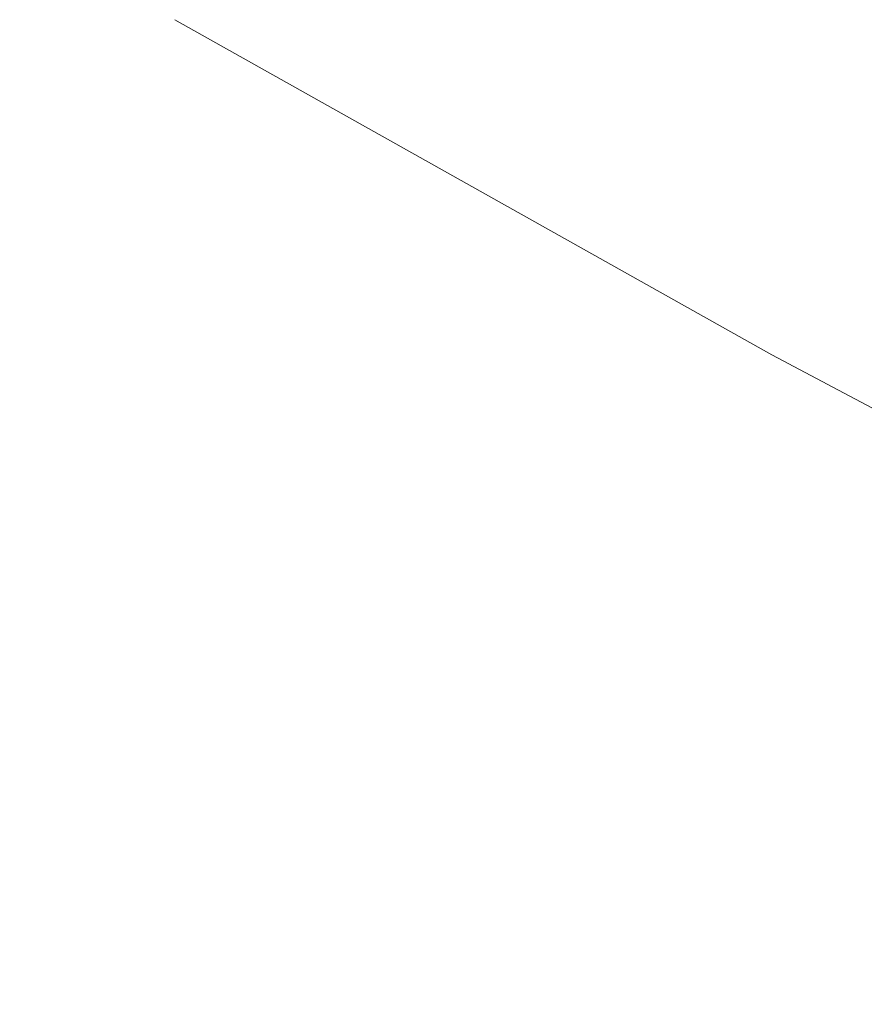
# Model space of a CAD drawing. Header units: millimetres. Extents: x 8 to 524, y 12 to 399.
# Tile 41 of 133: x 465.512 to 466.116, y 151.447 to 152.151. Entities that reach past the tile are written whole.
import ezdxf

# ---------------------------------------------------------------- set-up
doc = ezdxf.new("R2010")
doc.units = ezdxf.units.MM

msp = doc.modelspace()

# ---------------------------------------------------------------- linework, layer by layer
at = {"color": 252, "linetype": 'Continuous', "lineweight": 0, "flags": 128}
msp.add_lwpolyline([(465.62322, 152.15108), (466.05015, 151.91149), (466.48778, 151.67943), (466.93582, 151.45509), (467.39396, 151.23859), (467.86188, 151.03011), (468.33926, 150.82977), (468.82578, 150.63772), (469.32111, 150.45409), (469.82489, 150.279), (470.3368, 150.11257), (470.85647, 149.95492), (471.38355, 149.80616)], dxfattribs=at)
at = {"color": 252, "linetype": 'Continuous', "lineweight": 0}
msp.add_open_spline([(430.77493, 152.05792), (430.78905, 152.06555), (430.82048, 152.08257), (430.87242, 152.11069), (430.93396, 152.14401), (431.00509, 152.18253), (431.0858, 152.22623), (431.17611, 152.27509), (431.27462, 152.32836), (431.3811, 152.3859), (431.49531, 152.4476), (431.61839, 152.51405), (431.75035, 152.58526), (431.89024, 152.66071), (432.03797, 152.74034), (432.19341, 152.82407), (432.35737, 152.91234), (432.54165, 153.01147), (432.74742, 153.12207), (432.97583, 153.24474), (433.21625, 153.37373), (433.46863, 153.50901), (433.73297, 153.65055), (433.9936, 153.78997), (434.24933, 153.92662), (434.49898, 154.05991), (434.757, 154.19753), (435.01224, 154.33353), (435.26404, 154.46758), (435.44569, 154.5642), (435.55935, 154.62462), (435.60287, 154.64776), (435.64017, 154.66758), (435.67741, 154.68737), (435.71461, 154.70713), (435.75176, 154.72687), (435.95045, 154.83241), (436.30744, 155.02185), (436.84204, 155.30506), (437.38856, 155.59408), (437.94611, 155.88841), (438.49123, 156.17569), (439.00336, 156.44517), (439.4835, 156.69745), (439.91518, 156.92399), (440.25002, 157.09951), (440.45967, 157.20933), (440.54342, 157.25319), (440.57433, 157.26938), (440.58394, 157.2744), (440.59354, 157.27943), (440.60313, 157.28445), (440.61272, 157.28947), (440.63848, 157.30296), (440.68358, 157.32657), (440.75119, 157.36196), (440.82831, 157.40232), (440.91493, 157.44765), (441.01105, 157.49794), (441.11439, 157.55199), (441.22459, 157.60961), (441.34129, 157.67062), (441.46641, 157.73601), (441.59994, 157.80577), (441.75209, 157.88523), (441.92408, 157.97502), (442.1171, 158.07574), (442.32213, 158.18268), (442.53914, 158.29581), (442.76667, 158.41436), (443.00454, 158.53823), (443.25259, 158.66734), (443.51215, 158.80236), (443.78514, 158.94428), (444.07171, 159.09318), (444.372, 159.2491), (444.68417, 159.4111), (445.0082, 159.57914), (445.34408, 159.75322), (445.69178, 159.9333), (446.05127, 160.11937), (446.42253, 160.31141), (446.80555, 160.50938), (447.20029, 160.71328), (447.60673, 160.92308), (448.02486, 161.13876), (448.45464, 161.3603), (448.86096, 161.56961), (449.24225, 161.7659), (449.59693, 161.94839), (449.95847, 162.13433), (450.31173, 162.31591), (450.65619, 162.49288), (450.97762, 162.65795), (451.23342, 162.78926), (451.38333, 162.86619), (451.43931, 162.89492), (451.4568, 162.90389), (451.4743, 162.91287), (451.49181, 162.92186), (451.50934, 162.93085), (452.20732, 163.28898), (453.58336, 163.99433), (455.28807, 164.86692), (456.45463, 165.46363), (456.95475, 165.7194), (457.13556, 165.81186), (457.18527, 165.83728), (457.23498, 165.86269), (457.28468, 165.88811), (457.33159, 165.9121), (457.37066, 165.93207), (457.43648, 165.96572), (457.53523, 166.0162), (457.67534, 166.0878), (457.82558, 166.16455), (457.98593, 166.24645), (458.1564, 166.33348), (458.34293, 166.42869), (458.54614, 166.53239), (458.76667, 166.6449), (458.99921, 166.7635), (459.24375, 166.88819), (459.50028, 167.01895), (459.76879, 167.15578), (460.041, 167.29445), (460.31626, 167.43464), (460.59393, 167.57601), (460.88164, 167.72245), (461.17938, 167.87395), (461.48715, 168.0305), (461.78722, 168.18309), (462.07863, 168.33122), (462.36037, 168.4744), (462.64918, 168.62111), (462.94357, 168.77062), (463.15298, 168.87694), (463.27512, 168.93893), (463.30914, 168.9562), (463.34324, 168.97351), (463.37744, 168.99086), (463.41171, 169.00826), (463.44414, 169.02471), (463.56678, 169.08695), (464.09042, 169.35263), (465.23802, 169.93439), (466.91624, 170.78356), (468.81387, 171.74138), (470.71017, 172.69599), (472.6058, 173.64723), (474.5016, 174.59558), (475.76252, 175.22575), (476.39343, 175.54106)], degree=3, knots=[0, 0, 0, 0, 0.000915, 0.0020379, 0.0033686, 0.004907, 0.0066528, 0.0086059, 0.0107659, 0.0130437, 0.0155136, 0.0181756, 0.0210297, 0.0240756, 0.0272538, 0.0306166, 0.0341641, 0.0378958, 0.0425785, 0.0475218, 0.0527253, 0.0581887, 0.0639116, 0.0698935, 0.0751182, 0.0805251, 0.0861139, 0.0918844, 0.0971125, 0.1024809, 0.1036927, 0.104502, 0.1053102, 0.1061174, 0.1069235, 0.1077286, 0.1085327, 0.1198424, 0.1309437, 0.1433067, 0.1554028, 0.1672328, 0.1787979, 0.1887567, 0.1985116, 0.2069278, 0.2105812, 0.212179, 0.2123879, 0.2125966, 0.2128052, 0.2130137, 0.2132221, 0.2134304, 0.214693, 0.2161625, 0.2178387, 0.2197216, 0.2218111, 0.2241071, 0.226461, 0.2289982, 0.2317187, 0.2346223, 0.2377089, 0.2416454, 0.2458439, 0.2503041, 0.2550259, 0.2600088, 0.2651568, 0.2705562, 0.2762068, 0.2821082, 0.2883884, 0.2949292, 0.3017302, 0.3087912, 0.3161117, 0.3236916, 0.3315304, 0.3396279, 0.3479836, 0.3565974, 0.3654688, 0.3745976, 0.3839836, 0.3936263, 0.4012259, 0.4089776, 0.4168811, 0.4249364, 0.4321505, 0.4394819, 0.4460306, 0.4489408, 0.4493232, 0.4497059, 0.4500889, 0.4504722, 0.4508558, 0.4512397, 0.4962987, 0.5412619, 0.5633894, 0.5731197, 0.5742117, 0.5753036, 0.5763955, 0.5774874, 0.5785792, 0.5794871, 0.5800617, 0.5829174, 0.5859959, 0.5892972, 0.5928212, 0.5965679, 0.6005372, 0.6051212, 0.6099701, 0.6150837, 0.6204621, 0.6261051, 0.6320127, 0.6381848, 0.644075, 0.6501873, 0.6565219, 0.6630786, 0.6698576, 0.6768586, 0.6829113, 0.6891206, 0.6954868, 0.7020098, 0.7085922, 0.7093406, 0.7100909, 0.7108431, 0.7115972, 0.7123533, 0.7131112, 0.7137428, 0.7204688, 0.7477649, 0.7897296, 0.8317083, 0.8737128, 0.9157551, 0.9578471, 1, 1, 1, 1], dxfattribs=at)

doc.saveas('drawing.dxf')
